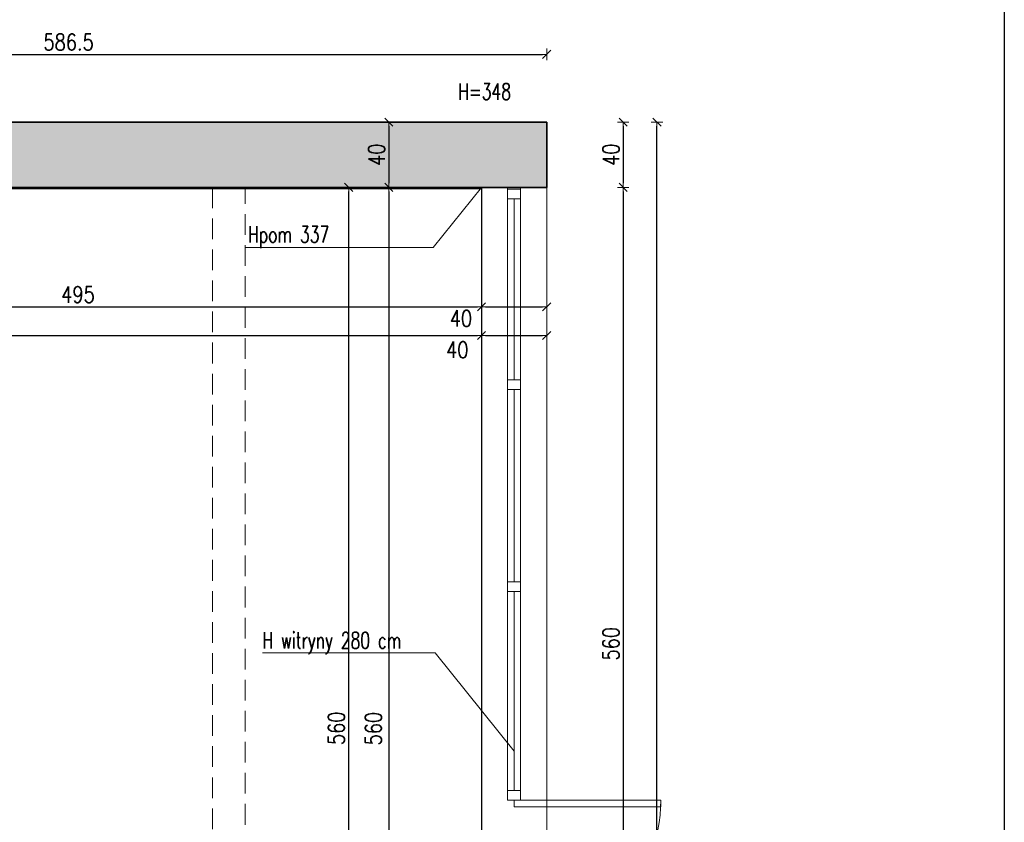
# Model space of a CAD drawing. Header units: millimetres. Extents: x 14400 to 93787, y -21104 to 39413.
# Tile 17 of 256: x 23640 to 24244, y 7692 to 8184. Entities that reach past the tile are written whole.
import ezdxf

# ---------------------------------------------------------------- set-up
doc = ezdxf.new("R2010")
doc.units = ezdxf.units.MM
doc.linetypes.add('HIDDEN', pattern=[9.525, 6.35, -3.175])
for name, color, linetype, lineweight in [('!MODUS_HATCH_ŚCIANA', 254, 'Continuous', 9), ('__MODUS_ŚCIANY', 2, 'Continuous', 35), ('Cienka', 3, 'Continuous', 9), ('Okna', 3, 'Continuous', 13), ('Opis', 8, 'Continuous', 13), ('Widok', 1, 'Continuous', 15), ('WYMIAROWANIE', 1, 'Continuous', 18)]:
    doc.layers.add(name, color=color, linetype=linetype, lineweight=lineweight)
doc.styles.add('ARCHETYP', font='romans.shx', dxfattribs={"height": 15})
doc.styles.add('TXT', font='simplex.shx', dxfattribs={"width": 0.8})
doc.dimstyles.new('DIM50', dxfattribs={"dimscale": 5, "dimtxt": 2, "dimasz": 0.5, "dimexe": 0, "dimexo": 0, "dimgap": 0.5, "dimtad": 1, "dimdec": 4, "dimrnd": 0.5, "dimdsep": 46, "dimtxsty": 'TXT', "dimblk1": 'TICK1', "dimblk2": 'TICK1', "dimsah": 1, "dimcen": 0, "dimse1": 1, "dimse2": 1, "dimclrd": 1, "dimclre": 7, "dimclrt": 9, "dimadec": 0, "dimazin": 0, "dimtfac": 1, "dimtdec": 4, "dimtmove": 2, "dimatfit": 3, "dimldrblk": 'TICK1', "dimfxl": 1, "dimtolj": 1, "dimarcsym": 0})

# ---------------------------------------------------------------- blocks, each defined once
blk = doc.blocks.new('TICK1')
at = {"color": 2}
blk.add_line((-1, -1), (1, 1), dxfattribs=at)
at = {"color": 0}
for p, q in [((0, 0), (-1, 0)), ((0, -1.4), (0, 1.4))]:
    blk.add_line(p, q, dxfattribs=at)
blk = doc.blocks.new('*D61')
at = {"layer": 'DEFPOINTS', "color": 0, "transparency": 16777216}
for p in [(23017.79, 8081.47), (23923.38, 8081.47), (23923.38, 7990.61)]:
    blk.add_point(p, dxfattribs=at)
at = {"layer": 'WYMIAROWANIE', "color": 1, "lineweight": -2, "transparency": 16777216}
blk.add_line((23020.29, 7990.61), (23920.88, 7990.61), dxfattribs=at)
at = {"layer": 'WYMIAROWANIE', "color": 1, "lineweight": -2, "transparency": 16777216, "xscale": 2.5, "yscale": 2.5, "zscale": 2.5, "rotation": 180}
blk.add_blockref('TICK1', (23017.79, 7990.61), dxfattribs=at)
at = {"layer": 'WYMIAROWANIE', "color": 1, "lineweight": -2, "transparency": 16777216, "xscale": 2.5, "yscale": 2.5, "zscale": 2.5}
blk.add_blockref('TICK1', (23923.38, 7990.61), dxfattribs=at)
at = {"layer": 'WYMIAROWANIE', "color": 9, "transparency": 16777216, "insert": (23492.78, 7998.11), "char_height": 10, "attachment_point": 5, "style": 'TXT'}
blk.add_mtext('\\A1;905.5', dxfattribs=at)
blk = doc.blocks.new('*D62')
at = {"layer": 'DEFPOINTS', "color": 0, "transparency": 16777216}
for p in [(23963.38, 8216.11), (22978.38, 8121.47), (23963.38, 8121.47)]:
    blk.add_point(p, dxfattribs=at)
at = {"layer": 'WYMIAROWANIE', "color": 1, "lineweight": -2, "transparency": 16777216}
blk.add_line((22980.88, 8216.11), (23960.88, 8216.11), dxfattribs=at)
at = {"layer": 'WYMIAROWANIE', "color": 1, "lineweight": -2, "transparency": 16777216, "xscale": 2.5, "yscale": 2.5, "zscale": 2.5, "rotation": 180}
blk.add_blockref('TICK1', (22978.38, 8216.11), dxfattribs=at)
at = {"layer": 'WYMIAROWANIE', "color": 1, "lineweight": -2, "transparency": 16777216, "xscale": 2.5, "yscale": 2.5, "zscale": 2.5}
blk.add_blockref('TICK1', (23963.38, 8216.11), dxfattribs=at)
at = {"layer": 'WYMIAROWANIE', "color": 9, "transparency": 16777216, "insert": (23470.88, 8223.61), "char_height": 10, "attachment_point": 5, "style": 'TXT'}
blk.add_mtext('\\A1;985', dxfattribs=at)
blk = doc.blocks.new('*D65')
at = {"layer": 'DEFPOINTS', "color": 0, "transparency": 16777216}
for p in [(23963.38, 8163.09), (23376.88, 8153.47), (23963.38, 8121.47)]:
    blk.add_point(p, dxfattribs=at)
at = {"layer": 'WYMIAROWANIE', "color": 1, "lineweight": -2, "transparency": 16777216}
blk.add_line((23379.38, 8163.09), (23960.88, 8163.09), dxfattribs=at)
at = {"layer": 'WYMIAROWANIE', "color": 1, "lineweight": -2, "transparency": 16777216, "xscale": 2.5, "yscale": 2.5, "zscale": 2.5, "rotation": 180}
blk.add_blockref('TICK1', (23376.88, 8163.09), dxfattribs=at)
at = {"layer": 'WYMIAROWANIE', "color": 1, "lineweight": -2, "transparency": 16777216, "xscale": 2.5, "yscale": 2.5, "zscale": 2.5}
blk.add_blockref('TICK1', (23963.38, 8163.09), dxfattribs=at)
at = {"layer": 'WYMIAROWANIE', "color": 9, "transparency": 16777216, "insert": (23670.13, 8170.59), "char_height": 10, "attachment_point": 5, "style": 'TXT'}
blk.add_mtext('\\A1;586.5', dxfattribs=at)
blk = doc.blocks.new('*D67')
at = {"layer": 'DEFPOINTS', "color": 0, "transparency": 16777216}
for p in [(23923.38, 8081.47), (23963.38, 8081.47), (23963.38, 7990.61)]:
    blk.add_point(p, dxfattribs=at)
at = {"layer": 'WYMIAROWANIE', "color": 1, "lineweight": -2, "transparency": 16777216}
blk.add_line((23925.88, 7990.61), (23960.88, 7990.61), dxfattribs=at)
at = {"layer": 'WYMIAROWANIE', "color": 1, "lineweight": -2, "transparency": 16777216, "xscale": 2.5, "yscale": 2.5, "zscale": 2.5, "rotation": 180}
blk.add_blockref('TICK1', (23923.38, 7990.61), dxfattribs=at)
at = {"layer": 'WYMIAROWANIE', "color": 1, "lineweight": -2, "transparency": 16777216, "xscale": 2.5, "yscale": 2.5, "zscale": 2.5}
blk.add_blockref('TICK1', (23963.38, 7990.61), dxfattribs=at)
at = {"layer": 'WYMIAROWANIE', "color": 9, "transparency": 16777216, "insert": (23908.56, 7981.83), "char_height": 10, "attachment_point": 5, "style": 'TXT'}
blk.add_mtext('\\A1;40', dxfattribs=at)
blk = doc.blocks.new('*D71')
at = {"layer": 'DEFPOINTS', "color": 0, "transparency": 16777216}
for p in [(23428.38, 8081.47), (23923.38, 8081.47), (23923.38, 8008.23)]:
    blk.add_point(p, dxfattribs=at)
at = {"layer": 'WYMIAROWANIE', "color": 1, "lineweight": -2, "transparency": 16777216}
blk.add_line((23430.88, 8008.23), (23920.88, 8008.23), dxfattribs=at)
at = {"layer": 'WYMIAROWANIE', "color": 1, "lineweight": -2, "transparency": 16777216, "xscale": 2.5, "yscale": 2.5, "zscale": 2.5, "rotation": 180}
blk.add_blockref('TICK1', (23428.38, 8008.23), dxfattribs=at)
at = {"layer": 'WYMIAROWANIE', "color": 1, "lineweight": -2, "transparency": 16777216, "xscale": 2.5, "yscale": 2.5, "zscale": 2.5}
blk.add_blockref('TICK1', (23923.38, 8008.23), dxfattribs=at)
at = {"layer": 'WYMIAROWANIE', "color": 9, "transparency": 16777216, "insert": (23675.88, 8015.73), "char_height": 10, "attachment_point": 5, "style": 'TXT'}
blk.add_mtext('\\A1;495', dxfattribs=at)
blk = doc.blocks.new('*D72')
at = {"layer": 'DEFPOINTS', "color": 0, "transparency": 16777216}
for p in [(23923.38, 8081.47), (23963.38, 8081.47), (23963.38, 8008.23)]:
    blk.add_point(p, dxfattribs=at)
at = {"layer": 'WYMIAROWANIE', "color": 1, "lineweight": -2, "transparency": 16777216}
blk.add_line((23925.88, 8008.23), (23960.88, 8008.23), dxfattribs=at)
at = {"layer": 'WYMIAROWANIE', "color": 1, "lineweight": -2, "transparency": 16777216, "xscale": 2.5, "yscale": 2.5, "zscale": 2.5, "rotation": 180}
blk.add_blockref('TICK1', (23923.38, 8008.23), dxfattribs=at)
at = {"layer": 'WYMIAROWANIE', "color": 1, "lineweight": -2, "transparency": 16777216, "xscale": 2.5, "yscale": 2.5, "zscale": 2.5}
blk.add_blockref('TICK1', (23963.38, 8008.23), dxfattribs=at)
at = {"layer": 'WYMIAROWANIE', "color": 9, "transparency": 16777216, "insert": (23910.79, 8001.08), "char_height": 10, "attachment_point": 5, "style": 'TXT'}
blk.add_mtext('\\A1;40', dxfattribs=at)
blk = doc.blocks.new('*D194')
at = {"layer": 'DEFPOINTS', "color": 0, "transparency": 16777216}
for p in [(23963.38, 8121.47), (23963.38, 8081.47), (24010.32, 8081.47)]:
    blk.add_point(p, dxfattribs=at)
at = {"layer": 'WYMIAROWANIE', "color": 1, "lineweight": -2, "transparency": 16777216}
blk.add_line((24010.32, 8118.97), (24010.32, 8083.97), dxfattribs=at)
at = {"layer": 'WYMIAROWANIE', "color": 1, "lineweight": -2, "transparency": 16777216, "xscale": 2.5, "yscale": 2.5, "zscale": 2.5}
for p, rotation in [((24010.32, 8121.47), 90), ((24010.32, 8081.47), 270)]:
    blk.add_blockref('TICK1', p, dxfattribs=dict(at, rotation=rotation))
at = {"layer": 'WYMIAROWANIE', "color": 9, "transparency": 16777216, "insert": (24002.82, 8101.47), "char_height": 10, "attachment_point": 5, "rotation": 90, "style": 'TXT'}
blk.add_mtext('\\A1;40', dxfattribs=at)
blk = doc.blocks.new('*D195')
at = {"layer": 'DEFPOINTS', "color": 0, "transparency": 16777216}
for p in [(23963.38, 8081.47), (23963.38, 7521.47), (24010.32, 7521.47)]:
    blk.add_point(p, dxfattribs=at)
at = {"layer": 'WYMIAROWANIE', "color": 1, "lineweight": -2, "transparency": 16777216}
blk.add_line((24010.32, 8078.97), (24010.32, 7523.97), dxfattribs=at)
at = {"layer": 'WYMIAROWANIE', "color": 1, "lineweight": -2, "transparency": 16777216, "xscale": 2.5, "yscale": 2.5, "zscale": 2.5}
for p, rotation in [((24010.32, 8081.47), 90), ((24010.32, 7521.47), 270)]:
    blk.add_blockref('TICK1', p, dxfattribs=dict(at, rotation=rotation))
at = {"layer": 'WYMIAROWANIE', "color": 9, "transparency": 16777216, "insert": (24002.82, 7801.47), "char_height": 10, "attachment_point": 5, "rotation": 90, "style": 'TXT'}
blk.add_mtext('\\A1;560', dxfattribs=at)
blk = doc.blocks.new('*D199')
at = {"layer": 'DEFPOINTS', "color": 0, "transparency": 16777216}
for p in [(23963.38, 8121.47), (24031.03, 8121.47), (23963.38, 6906.45)]:
    blk.add_point(p, dxfattribs=at)
at = {"layer": 'WYMIAROWANIE', "color": 1, "lineweight": -2, "transparency": 16777216}
blk.add_line((24031.03, 6908.95), (24031.03, 8118.97), dxfattribs=at)
at = {"layer": 'WYMIAROWANIE', "color": 1, "lineweight": -2, "transparency": 16777216, "xscale": 2.5, "yscale": 2.5, "zscale": 2.5}
for p, rotation in [((24031.03, 8121.47), 90), ((24031.03, 6906.45), 270)]:
    blk.add_blockref('TICK1', p, dxfattribs=dict(at, rotation=rotation))
at = {"layer": 'WYMIAROWANIE', "color": 9, "transparency": 16777216, "insert": (24023.53, 7513.96), "char_height": 10, "attachment_point": 5, "rotation": 90, "style": 'TXT'}
blk.add_mtext('\\A1;1215', dxfattribs=at)
blk = doc.blocks.new('*D200')
at = {"layer": 'DEFPOINTS', "color": 0, "transparency": 16777216}
for p in [(23866.55, 8121.47), (23866.55, 8081.47), (23866.55, 8081.47)]:
    blk.add_point(p, dxfattribs=at)
at = {"layer": 'WYMIAROWANIE', "color": 1, "lineweight": -2, "transparency": 16777216}
blk.add_line((23866.55, 8118.97), (23866.55, 8083.97), dxfattribs=at)
at = {"layer": 'WYMIAROWANIE', "color": 1, "lineweight": -2, "transparency": 16777216, "xscale": 2.5, "yscale": 2.5, "zscale": 2.5}
for p, rotation in [((23866.55, 8121.47), 90), ((23866.55, 8081.47), 270)]:
    blk.add_blockref('TICK1', p, dxfattribs=dict(at, rotation=rotation))
at = {"layer": 'WYMIAROWANIE', "color": 9, "transparency": 16777216, "insert": (23859.05, 8101.47), "char_height": 10, "attachment_point": 5, "rotation": 90, "style": 'TXT'}
blk.add_mtext('\\A1;40', dxfattribs=at)
blk = doc.blocks.new('*D201')
at = {"layer": 'DEFPOINTS', "color": 0, "transparency": 16777216}
for p in [(23866.55, 8081.47), (23866.55, 7521.47), (23939.38, 7521.47)]:
    blk.add_point(p, dxfattribs=at)
at = {"layer": 'WYMIAROWANIE', "color": 1, "lineweight": -2, "transparency": 16777216}
blk.add_line((23866.55, 8078.97), (23866.55, 7523.97), dxfattribs=at)
at = {"layer": 'WYMIAROWANIE', "color": 1, "lineweight": -2, "transparency": 16777216, "xscale": 2.5, "yscale": 2.5, "zscale": 2.5}
for p, rotation in [((23866.55, 8081.47), 90), ((23866.55, 7521.47), 270)]:
    blk.add_blockref('TICK1', p, dxfattribs=dict(at, rotation=rotation))
at = {"layer": 'WYMIAROWANIE', "color": 9, "transparency": 16777216, "insert": (23857.12, 7749.42), "char_height": 10, "attachment_point": 5, "rotation": 90, "style": 'TXT'}
blk.add_mtext('\\A1;560', dxfattribs=at)
blk = doc.blocks.new('*D213')
at = {"layer": 'DEFPOINTS', "color": 0, "transparency": 16777216}
for p in [(23841.94, 8081.47), (23841.94, 8081.47), (23841.94, 7521.47)]:
    blk.add_point(p, dxfattribs=at)
at = {"layer": 'WYMIAROWANIE', "color": 1, "lineweight": -2, "transparency": 16777216}
blk.add_line((23841.94, 7523.97), (23841.94, 8078.97), dxfattribs=at)
at = {"layer": 'WYMIAROWANIE', "color": 1, "lineweight": -2, "transparency": 16777216, "xscale": 2.5, "yscale": 2.5, "zscale": 2.5}
for p, rotation in [((23841.94, 8081.47), 90), ((23841.94, 7521.47), 270)]:
    blk.add_blockref('TICK1', p, dxfattribs=dict(at, rotation=rotation))
at = {"layer": 'WYMIAROWANIE', "color": 9, "transparency": 16777216, "insert": (23834.44, 7749.63), "char_height": 10, "attachment_point": 5, "rotation": 90, "style": 'TXT'}
blk.add_mtext('\\A1;560', dxfattribs=at)

msp = doc.modelspace()

# ---------------------------------------------------------------- hatches: boundary and pattern name
at = {"layer": '!MODUS_HATCH_ŚCIANA', "ltscale": 2}
h = msp.add_hatch(color=256, dxfattribs=at)
h.dxf.hatch_style = 1
h.paths.add_polyline_path([(22978.38195, 8121.47289), (22978.38195, 8081.47289), (22993.38195, 8081.47289), (22993.38195, 8033.42011), (23018.38195, 8033.42011), (23018.38195, 8081.47289), (23963.38195, 8081.47289), (23963.38195, 8121.47289)])

# ---------------------------------------------------------------- linework, layer by layer
at = {"layer": '__MODUS_ŚCIANY'}
for points in [[(23963.38195, 8081.47289), (23963.38195, 8121.47289), (22978.38195, 8121.47289), (22978.38195, 8081.47289), (22993.38195, 8081.47289), (22993.38195, 8033.42011)], [(23018.38195, 8081.47289), (23293.38195, 8081.47289), (23428.38195, 8081.47289), (23963.38195, 8081.47289)]]:
    msp.add_lwpolyline(points, dxfattribs=at)
at = {"layer": 'Cienka', "linetype": 'HIDDEN', "ltscale": 2}
for points in [[(23758.38195, 8081.47289), (23758.38195, 7309.47289)], [(23778.38195, 7309.47289), (23778.38195, 8081.47289)]]:
    msp.add_lwpolyline(points, dxfattribs=at)
at = {"layer": 'DEFPOINTS', "color": 2}
msp.add_lwpolyline([(22673.60483, 8253.61445), (24244.08062, 8253.61445), (24244.08062, 6648.75277), (22673.60483, 6648.75277)], close=True, dxfattribs=at)
at = {"layer": 'DEFPOINTS', "color": 4}
msp.add_lwpolyline([(23018.38195, 7825.36733), (23018.38195, 8080.73167), (23923.38195, 8080.73167), (23923.38195, 7521.55815), (23548.88195, 7521.55815), (23548.88195, 7353.47289), (22881.89745, 7353.47289), (22795.37448, 7755.88877), (23018.38195, 7825.36733)], dxfattribs=at)
at = {"layer": 'Okna'}
for points in [[(23939.38195, 8081.47289), (23939.38195, 7705.47289)], [(23947.38195, 8081.47289), (23947.38195, 7705.47289)], [(23943.38195, 8074.47289), (23943.38195, 7963.47289)], [(23943.38195, 7957.47289), (23943.38195, 7839.47289)], [(23943.38195, 7833.47289), (23943.38195, 7711.47289)]]:
    msp.add_lwpolyline(points, dxfattribs=at)
for points in [[(23939.38195, 8080.47289), (23947.38195, 8080.47289), (23947.38195, 8074.47289), (23939.38195, 8074.47289)], [(23939.38195, 7963.47289), (23947.38195, 7963.47289), (23947.38195, 7957.47289), (23939.38195, 7957.47289)], [(23939.38195, 7839.47289), (23947.38195, 7839.47289), (23947.38195, 7833.47289), (23939.38195, 7833.47289)], [(23939.38195, 7711.47289), (23947.38195, 7711.47289), (23947.38195, 7705.47289), (23939.38195, 7705.47289)], [(24033.38195, 7701.47289), (23943.38195, 7701.47289), (23943.38195, 7705.47289), (24033.38195, 7705.47289)]]:
    msp.add_lwpolyline(points, close=True, dxfattribs=at)
msp.add_arc((23943.38195, 7705.47289), 90, 270, 0, dxfattribs=at)
at = {"layer": 'Opis'}
for points in [[(23923.38195, 8081.47289), (23893.81948, 8044.58144), (23778.38195, 8044.58144)], [(23943.38195, 7735.6657), (23895.05505, 7795.97356), (23789.12225, 7795.97356)]]:
    msp.add_lwpolyline(points, dxfattribs=at)
at = {"layer": 'Widok', "linetype": 'HIDDEN', "ltscale": 2}
msp.add_lwpolyline([(23923.38195, 8081.47289), (23923.38195, 7521.47289)], dxfattribs=at)
at = {"layer": 'Widok', "ltscale": 2}
msp.add_lwpolyline([(23963.38195, 7521.47289), (23963.38195, 8081.47289)], dxfattribs=at)

# ---------------------------------------------------------------- texts
at = {"layer": 'Opis', "style": 'ARCHETYP', "width": 0.7}
for s, p in [('H=348', (23909.13176, 8135.28701)), ('Hpom 337', (23780.24994, 8047.59569)), ('H witryny 280 cm', (23789.06022, 7798.56037))]:
    msp.add_text(s, height=10, rotation=0.00000004, dxfattribs=at).set_placement(p)

# ---------------------------------------------------------------- dimensions: what is measured, and where the dimension line sits
at = {"layer": 'WYMIAROWANIE'}
for base, p1, p2, picture, middle in [((23963.38195, 8216.11047), (22978.38195, 8121.47289), (23963.38195, 8121.47289), '*D62', (23470.88195, 8223.61047)), ((23963.38195, 8163.09001), (23376.88195, 8153.47289), (23963.38195, 8121.47289), '*D65', (23670.13195, 8170.59001)), ((23923.38195, 8008.2276), (23428.38195, 8081.47289), (23923.38195, 8081.47289), '*D71', (23675.88195, 8015.7276))]:
    dim = msp.add_linear_dim(base=base, p1=p1, p2=p2, dimstyle='DIM50', dxfattribs=at)
    dim.commit()
    dim.dimension.update_dxf_attribs({"geometry": picture, "text_midpoint": middle})
for base, p1, p2, picture, middle in [((23866.55347, 8081.47289), (23866.55347, 8121.47289), (23866.55347, 8081.47289), '*D200', (23859.05347, 8101.47289)), ((24010.31906, 8081.47289), (23963.38195, 8121.47289), (23963.38195, 8081.47289), '*D194', (24002.81906, 8101.47289)), ((24031.02677, 8121.47289), (23963.38195, 6906.44768), (23963.38195, 8121.47289), '*D199', (24023.52677, 7513.96028)), ((24010.31906, 7521.47289), (23963.38195, 8081.47289), (23963.38195, 7521.47289), '*D195', (24002.81906, 7801.47289))]:
    dim = msp.add_linear_dim(base=base, p1=p1, p2=p2, angle=90, dimstyle='DIM50', dxfattribs=at)
    dim.commit()
    dim.dimension.update_dxf_attribs({"geometry": picture, "text_midpoint": middle})
for base, p1, p2, picture, middle in [((23923.38195, 7990.61246), (23017.78798, 8081.47289), (23923.38195, 8081.47289), '*D61', (23492.78282, 7998.11246)), ((23963.38195, 7990.61246), (23923.38195, 8081.47289), (23963.38195, 8081.47289), '*D67', (23908.5638, 7981.83302)), ((23963.38195, 8008.2276), (23923.38195, 8081.47289), (23963.38195, 8081.47289), '*D72', (23910.7892, 8001.07748))]:
    dim = msp.add_linear_dim(base=base, p1=p1, p2=p2, dimstyle='DIM50', dxfattribs=at)
    dim.commit()
    dim.dimension.update_dxf_attribs({"geometry": picture, "text_midpoint": middle, "dimtype": 160})
for base, p1, p2, picture, middle in [((23841.94257, 8081.47289), (23841.94257, 7521.47289), (23841.94257, 8081.47289), '*D213', (23834.44257, 7749.63106)), ((23866.55347, 7521.47289), (23866.55347, 8081.47289), (23939.38195, 7521.47289), '*D201', (23857.11775, 7749.42001))]:
    dim = msp.add_linear_dim(base=base, p1=p1, p2=p2, angle=90, dimstyle='DIM50', dxfattribs=at)
    dim.commit()
    dim.dimension.update_dxf_attribs({"geometry": picture, "text_midpoint": middle, "dimtype": 160})

doc.saveas('drawing.dxf')
